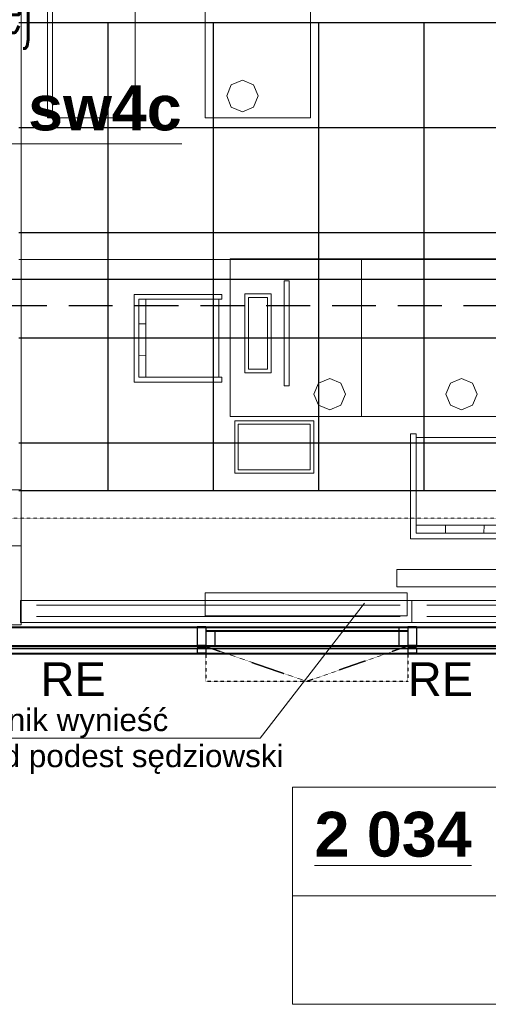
# Model space of a CAD drawing. Header units: millimetres. Extents: x -8838 to 31257, y -6224 to 3754.
# Tile 12 of 185: x -2536 to -2269, y -5540 to -4979. Entities that reach past the tile are written whole.
import ezdxf
from ezdxf.enums import TextEntityAlignment as Align

# ---------------------------------------------------------------- set-up
doc = ezdxf.new("R2010")
doc.units = ezdxf.units.MM
doc.header["$LTSCALE"] = 10
doc.header["$MEASUREMENT"] = 0
for name, pattern in [('DASHED', [0.75, 0.5, -0.25]), ('rzut 2 pietra$0$ArchiTECH.PC 1. Line Type', [0.004, 0.003, -0.001]), ('rzut 2 pietra$0$ArchiTECH.PC 5. Line Type', [0.0053, 0.003, -0.001, 0.0003, -0.001]), ('rzut 2 pietra$0$ArchiTECH.PC Solid Line Type', [0]), ('SUFIT_2 PIETRO$0$ArchiTECH.PC 1. Line Type', [0.004, 0.003, -0.001]), ('SUFIT_2 PIETRO$0$ArchiTECH.PC Solid Line Type', [0])]:
    doc.linetypes.add(name, pattern=pattern)
for name, color, linetype, lineweight in [('_Etap_5_opis', 7, 'CONTINUOUS', 30), ('IS_ARCH', 254, 'CONTINUOUS', 18), ('IS_FREON_GAZ', 22, 'DASHED', 30), ('IS_HC_FREON_CIECZ', 22, 'CONTINUOUS', 30)]:
    doc.layers.add(name, color=color, linetype=linetype, lineweight=lineweight)
for name, color, linetype in [('SUFIT_2 PIETRO$0$INWENTARYZACJA', 254, 'CONTINUOUS'), ('SUFIT_2 PIETRO$0$SUFIT NOWY 39', 254, 'CONTINUOUS'), ('SUFIT_2 PIETRO$0$TYP SUFITÓW_NOWYCH', 254, 'CONTINUOUS')]:
    doc.layers.add(name, color=color, linetype=linetype)
doc.styles.add('romans1', font='simplex.shx', dxfattribs={"width": 0.8})
doc.styles.add('rzut 2 pietra$0$ArchiTECHStyle1', font='arial.ttf', dxfattribs={"height": 0.16})
doc.styles.add('rzut 2 pietra$0$ArchiTECHStyle2', font='arialbd.ttf', dxfattribs={"height": 0.192})

msp = doc.modelspace()

# ---------------------------------------------------------------- linework, layer by layer
at = {"layer": 'IS_ARCH', "linetype": 'rzut 2 pietra$0$ArchiTECH.PC Solid Line Type'}
for p, q in [((-2535.52, -5246.94), (-2535.52, -4815.09)), ((-2520.59, -5034.61), (-2520.59, -4854.61)), ((-2517.59, -5034.61), (-2517.59, -4854.61)), ((-2470.59, -4854.61), (-2470.59, -5034.61)), ((-2430.59, -4854.61), (-2430.59, -5034.61)), ((-2370.59, -5034.61), (-2370.59, -4854.61)), ((-2415.77, -5015.9), (-2418.4, -5022.23)), ((-2409.44, -5013.28), (-2415.77, -5015.9)), ((-2403.11, -5015.9), (-2409.44, -5013.28)), ((-2400.48, -5022.23), (-2403.11, -5015.9)), ((-2418.4, -5022.23), (-2415.77, -5028.57)), ((-2403.11, -5028.57), (-2400.48, -5022.23)), ((-2400.48, -5022.23), (-2400.48, -5022.23)), ((-2415.77, -5028.57), (-2409.44, -5031.19)), ((-2409.44, -5031.19), (-2403.11, -5028.57)), ((-2470.59, -5034.61), (-2520.59, -5034.61)), ((-2430.59, -5034.61), (-2370.59, -5034.61)), ((-2443.93, -5049.52), (-2580.68, -5049.53)), ((-2536.82, -5115.53), (-1848.82, -5115.53)), ((-2416.52, -5115.05), (-2416.52, -5205.05)), ((-2341.52, -5115.05), (-2416.52, -5115.05)), ((-2021.52, -5115.05), (-2341.52, -5115.05)), ((-2341.52, -5115.05), (-2341.52, -5205.05)), ((-2341.52, -5205.05), (-2341.52, -5115.05)), ((-2385.74, -5187.65), (-2385.74, -5127.65)), ((-2385.74, -5127.65), (-2382.74, -5127.65)), ((-2382.74, -5127.65), (-2382.74, -5187.65)), ((-2471.12, -5185.42), (-2471.12, -5135.42)), ((-2471.12, -5135.42), (-2421.12, -5135.42)), ((-2421.12, -5138.15), (-2468.4, -5138.15)), ((-2468.4, -5138.15), (-2468.4, -5182.7)), ((-2464.49, -5182.79), (-2464.49, -5138.15)), ((-2422.94, -5182.7), (-2422.94, -5138.15)), ((-2421.12, -5135.42), (-2421.12, -5138.15)), ((-2408.07, -5180.15), (-2408.07, -5135.15)), ((-2408.07, -5135.15), (-2393.07, -5135.15)), ((-2395.07, -5137.15), (-2406.07, -5137.15)), ((-2406.07, -5137.15), (-2406.07, -5178.15)), ((-2395.07, -5178.15), (-2395.07, -5137.15)), ((-2393.07, -5135.15), (-2393.07, -5180.15)), ((-2464.49, -5152.15), (-2468.4, -5152.15)), ((-2468.4, -5170.33), (-2464.49, -5170.42)), ((-2406.07, -5178.15), (-2395.07, -5178.15)), ((-2468.4, -5182.7), (-2421.12, -5182.7)), ((-2421.12, -5182.7), (-2421.12, -5185.42)), ((-2393.07, -5180.15), (-2408.07, -5180.15)), ((-2359.73, -5183.39), (-2366.07, -5186.01)), ((-2353.4, -5186.01), (-2359.73, -5183.39)), ((-2284.62, -5183.39), (-2290.95, -5186.01)), ((-2278.29, -5186.01), (-2284.62, -5183.39)), ((-2421.12, -5185.42), (-2471.12, -5185.42)), ((-2382.74, -5187.65), (-2385.74, -5187.65)), ((-2366.07, -5186.01), (-2368.69, -5192.34)), ((-2350.78, -5192.34), (-2353.4, -5186.01)), ((-2290.95, -5186.01), (-2293.58, -5192.34)), ((-2275.66, -5192.34), (-2278.29, -5186.01)), ((-2368.69, -5192.34), (-2366.07, -5198.68)), ((-2353.4, -5198.68), (-2350.78, -5192.34)), ((-2350.78, -5192.34), (-2350.78, -5192.34)), ((-2293.58, -5192.34), (-2290.95, -5198.68)), ((-2278.29, -5198.68), (-2275.66, -5192.34)), ((-2275.66, -5192.34), (-2275.66, -5192.34)), ((-2366.07, -5198.68), (-2359.73, -5201.3)), ((-2359.73, -5201.3), (-2353.4, -5198.68)), ((-2290.95, -5198.68), (-2284.62, -5201.3)), ((-2284.62, -5201.3), (-2278.29, -5198.68)), ((-2416.52, -5205.05), (-2341.52, -5205.05)), ((-2341.52, -5205.05), (-2021.52, -5205.05)), ((-2413.84, -5237.47), (-2413.84, -5207.47)), ((-2413.84, -5207.47), (-2368.84, -5207.47)), ((-2370.84, -5209.47), (-2411.84, -5209.47)), ((-2411.84, -5209.47), (-2411.84, -5235.47)), ((-2370.84, -5235.47), (-2370.84, -5209.47)), ((-2368.84, -5207.47), (-2368.84, -5237.47)), ((-2313.72, -5274.95), (-2313.72, -5214.95)), ((-2313.72, -5214.95), (-2310.45, -5214.95)), ((-2310.45, -5214.95), (-2310.45, -5271.68)), ((-2256.99, -5217.13), (-2310.45, -5217.13)), ((-2368.84, -5237.47), (-2413.84, -5237.47)), ((-2411.84, -5235.47), (-2370.84, -5235.47)), ((-2541.82, -5246.94), (-2535.52, -5246.94)), ((-2535.45, -5278.94), (-2535.45, -5246.94)), ((-2256.88, -5266.99), (-2310.45, -5266.99)), ((-2293.65, -5266.99), (-2293.65, -5271.68)), ((-2271.83, -5271.68), (-2271.72, -5266.99)), ((-2310.45, -5271.68), (-2256.99, -5271.68)), ((-2535.45, -5278.94), (-2541.75, -5278.94)), ((-2535.45, -5323.92), (-2535.45, -5278.94)), ((-2253.72, -5274.95), (-2313.72, -5274.95)), ((-2321.52, -5292.34), (-2321.52, -5302.34)), ((-2021.52, -5292.34), (-2321.52, -5292.34)), ((-2021.52, -5292.34), (-2321.52, -5292.34)), ((-2321.52, -5292.34), (-2321.52, -5302.34)), ((-2321.52, -5302.34), (-2021.52, -5302.34)), ((-2321.52, -5302.34), (-2021.52, -5302.34)), ((-2430.64, -5305.71), (-2430.64, -5318.71)), ((-2315.64, -5305.71), (-2430.64, -5305.71)), ((-2430.64, -5305.71), (-2430.64, -5318.71)), ((-2315.64, -5305.71), (-2430.64, -5305.71)), ((-2315.64, -5318.71), (-2315.64, -5305.71)), ((-2315.64, -5318.71), (-2315.64, -5305.71)), ((-2312.82, -5310.08), (-2535.82, -5310.08)), ((-2535.82, -5310.08), (-2535.82, -5322.58)), ((-2319.6, -5312.8), (-2526.8, -5312.8)), ((-2399.24, -5388.68), (-2339.87, -5311.59)), ((-2312.82, -5322.58), (-2312.82, -5310.08)), ((-2067.82, -5310.08), (-2312.82, -5310.08)), ((-2312.82, -5310.08), (-2312.82, -5322.58)), ((-2074.6, -5312.8), (-2304.34, -5312.8)), ((-2319.64, -5319.17), (-2526.8, -5319.17)), ((-2430.64, -5318.71), (-2315.64, -5318.71)), ((-2430.64, -5318.71), (-2315.64, -5318.71)), ((-2074.64, -5319.17), (-2304.38, -5319.17)), ((-2570.12, -5323.91), (-2535.45, -5323.92)), ((-2535.82, -5322.58), (-2312.82, -5322.58)), ((-2312.82, -5322.58), (-2067.82, -5322.58)), ((-2795.25, -5325.09), (-1853.13, -5325.19)), ((-2795.25, -5325.49), (-1853.13, -5325.59)), ((-2435.25, -5325.13), (-2435.25, -5335.66)), ((-2430.25, -5325.13), (-2435.25, -5325.13)), ((-2435.25, -5325.13), (-2435.25, -5335.66)), ((-2435.25, -5325.53), (-2435.25, -5336.06)), ((-2435.25, -5325.53), (-2435.25, -5336.06)), ((-2430.25, -5325.53), (-2435.25, -5325.53)), ((-2430.25, -5325.13), (-2430.25, -5335.66)), ((-2430.25, -5325.13), (-2430.25, -5335.66)), ((-2430.25, -5325.53), (-2430.25, -5336.06)), ((-2430.25, -5325.53), (-2430.25, -5336.06)), ((-2430.23, -5327.13), (-2430.25, -5335.66)), ((-2430.23, -5327.13), (-2430.25, -5335.66)), ((-2430.23, -5327.53), (-2430.25, -5336.06)), ((-2430.23, -5327.53), (-2430.25, -5336.06)), ((-2430.23, -5327.13), (-2425.23, -5327.13)), ((-2430.23, -5327.13), (-2315.23, -5327.14)), ((-2430.23, -5327.53), (-2315.23, -5327.54)), ((-2430.23, -5327.53), (-2425.23, -5327.53)), ((-2425.23, -5327.13), (-2425.25, -5335.66)), ((-2425.23, -5327.13), (-2425.25, -5335.66)), ((-2425.23, -5327.53), (-2425.25, -5336.06)), ((-2425.23, -5327.53), (-2425.25, -5336.06)), ((-2320.24, -5325.54), (-2320.25, -5335.67)), ((-2320.24, -5327.14), (-2320.25, -5335.67)), ((-2320.24, -5327.54), (-2320.25, -5336.07)), ((-2320.24, -5327.54), (-2320.25, -5336.07)), ((-2320.24, -5327.14), (-2315.24, -5327.14)), ((-2320.24, -5327.54), (-2315.24, -5327.54)), ((-2315.25, -5325.14), (-2315.25, -5335.67)), ((-2310.25, -5325.14), (-2315.25, -5325.14)), ((-2315.25, -5325.14), (-2315.25, -5335.67)), ((-2315.25, -5325.54), (-2315.25, -5336.07)), ((-2315.25, -5325.54), (-2315.25, -5336.07)), ((-2310.25, -5325.54), (-2315.25, -5325.54)), ((-2315.24, -5327.14), (-2315.25, -5335.67)), ((-2315.24, -5327.14), (-2315.25, -5335.67)), ((-2315.24, -5327.54), (-2315.25, -5336.07)), ((-2315.24, -5327.54), (-2315.25, -5336.07)), ((-2310.25, -5325.14), (-2310.25, -5335.67)), ((-2310.25, -5325.14), (-2310.25, -5335.67)), ((-2310.25, -5325.54), (-2310.25, -5336.07)), ((-2310.25, -5325.54), (-2310.25, -5336.07)), ((-2795.25, -5335.63), (-1848.12, -5335.72)), ((-2795.25, -5336.03), (-1848.12, -5336.12)), ((-2430.25, -5335.66), (-2435.25, -5335.66)), ((-2430.25, -5335.66), (-2435.25, -5335.66)), ((-2430.25, -5336.06), (-2435.25, -5336.06)), ((-2430.25, -5336.06), (-2435.25, -5336.06)), ((-2430.25, -5335.66), (-2425.25, -5335.66)), ((-2430.25, -5335.66), (-2425.25, -5335.66)), ((-2430.25, -5336.06), (-2425.25, -5336.06)), ((-2430.25, -5336.06), (-2425.25, -5336.06)), ((-2320.25, -5335.67), (-2315.25, -5335.67)), ((-2320.25, -5336.07), (-2315.25, -5336.07)), ((-2320.25, -5336.07), (-2315.25, -5336.07)), ((-2310.25, -5335.67), (-2315.25, -5335.67)), ((-2310.25, -5336.07), (-2315.25, -5336.07)), ((-2310.25, -5336.07), (-2315.25, -5336.07)), ((-2795.24, -5337.1), (-1848.12, -5337.19)), ((-2795.24, -5337.5), (-1848.12, -5337.6)), ((-2795.24, -5340.1), (-1848.12, -5340.19)), ((-2795.24, -5340.5), (-1848.12, -5340.59)), ((-2430.24, -5337.13), (-2435.24, -5337.14)), ((-2430.24, -5337.13), (-2435.24, -5337.14)), ((-2435.24, -5337.14), (-2435.24, -5340.13)), ((-2435.24, -5337.14), (-2435.24, -5340.13)), ((-2435.24, -5337.54), (-2435.24, -5340.53)), ((-2430.24, -5337.54), (-2435.24, -5337.54)), ((-2435.24, -5337.54), (-2435.24, -5340.53)), ((-2430.24, -5337.54), (-2435.24, -5337.54)), ((-2430.24, -5340.13), (-2435.24, -5340.13)), ((-2430.24, -5340.13), (-2435.24, -5340.13)), ((-2430.24, -5340.53), (-2435.24, -5340.53)), ((-2430.24, -5340.53), (-2435.24, -5340.53)), ((-2430.24, -5337.13), (-2430.24, -5340.13)), ((-2430.24, -5337.13), (-2430.24, -5340.13)), ((-2430.24, -5337.54), (-2430.24, -5340.53)), ((-2430.24, -5337.54), (-2430.24, -5340.53)), ((-2310.24, -5337.15), (-2315.24, -5337.15)), ((-2315.24, -5337.15), (-2315.24, -5340.14)), ((-2310.24, -5337.15), (-2315.24, -5337.15)), ((-2315.24, -5337.15), (-2315.24, -5340.14)), ((-2315.24, -5337.55), (-2315.24, -5340.54)), ((-2310.24, -5337.55), (-2315.24, -5337.55)), ((-2315.24, -5337.55), (-2315.24, -5340.54)), ((-2310.24, -5337.55), (-2315.24, -5337.55)), ((-2310.24, -5340.14), (-2315.24, -5340.14)), ((-2310.24, -5340.14), (-2315.24, -5340.14)), ((-2310.24, -5340.54), (-2315.24, -5340.54)), ((-2310.24, -5340.54), (-2315.24, -5340.54)), ((-2310.24, -5337.15), (-2310.24, -5340.14)), ((-2310.24, -5337.15), (-2310.24, -5340.14)), ((-2310.24, -5337.55), (-2310.24, -5340.54)), ((-2310.24, -5337.55), (-2310.24, -5340.54)), ((-2585.82, -5388.68), (-2399.24, -5388.68)), ((-2380.95, -5416.5), (-2022.15, -5416.5)), ((-2380.95, -5416.5), (-2380.95, -5540.42)), ((-2380.95, -5478.46), (-2022.15, -5478.46)), ((-2380.95, -5540.42), (-2022.15, -5540.42))]:
    msp.add_line(p, q, dxfattribs=at)
at = {"layer": 'IS_ARCH', "linetype": 'rzut 2 pietra$0$ArchiTECH.PC 5. Line Type'}
msp.add_line((-3569.09, -5262.89), (7882.41, -5264.04), dxfattribs=at)
at = {"layer": 'IS_ARCH', "linetype": 'rzut 2 pietra$0$ArchiTECH.PC 1. Line Type'}
for p, q in [((-2430.25, -5335.86), (-2430.24, -5355.86)), ((-2430.25, -5335.86), (-2430.24, -5355.86)), ((-2430.25, -5336.26), (-2372.74, -5356.22)), ((-2430.25, -5336.26), (-2430.24, -5356.26)), ((-2430.25, -5336.26), (-2372.74, -5356.22)), ((-2430.25, -5336.26), (-2430.24, -5356.26)), ((-2315.25, -5336.07), (-2372.74, -5356.22)), ((-2315.25, -5336.07), (-2372.74, -5356.22)), ((-2315.25, -5335.67), (-2315.24, -5355.77)), ((-2315.25, -5335.67), (-2315.24, -5355.77)), ((-2315.25, -5336.07), (-2315.24, -5356.17)), ((-2315.25, -5336.07), (-2315.24, -5356.17)), ((-2315.24, -5356.17), (-2430.24, -5356.26)), ((-2315.24, -5356.17), (-2430.24, -5356.26))]:
    msp.add_line(p, q, dxfattribs=at)
at = {"layer": 'IS_FREON_GAZ', "ltscale": 5}
msp.add_lwpolyline([(-3108.39, -5100.38), (-3108.39, -5141.83), (-1855.32, -5141.83), (-1855.32, -4891.58)], dxfattribs=at)
at = {"layer": 'IS_HC_FREON_CIECZ'}
msp.add_lwpolyline([(-3093.39, -5100.38), (-3093.39, -5126.83), (-1866.26, -5126.83), (-1866.26, -4891.58)], dxfattribs=at)
at = {"layer": 'SUFIT_2 PIETRO$0$INWENTARYZACJA', "linetype": 'SUFIT_2 PIETRO$0$ArchiTECH.PC Solid Line Type'}
for p, q in [((-2795.25, -5325.09), (-1853.13, -5325.19)), ((-2795.25, -5325.49), (-1853.13, -5325.59)), ((-2435.25, -5325.13), (-2435.25, -5335.66)), ((-2430.25, -5325.13), (-2435.25, -5325.13)), ((-2435.25, -5325.13), (-2435.25, -5335.66)), ((-2430.25, -5325.53), (-2435.25, -5325.53)), ((-2435.25, -5325.53), (-2435.25, -5336.06)), ((-2435.25, -5325.53), (-2435.25, -5336.06)), ((-2430.25, -5325.13), (-2430.25, -5335.66)), ((-2430.25, -5325.13), (-2430.25, -5335.66)), ((-2430.25, -5325.53), (-2430.25, -5336.06)), ((-2430.25, -5325.53), (-2430.25, -5336.06)), ((-2430.23, -5327.13), (-2430.25, -5335.66)), ((-2430.23, -5327.13), (-2430.25, -5335.66)), ((-2430.23, -5327.53), (-2430.25, -5336.06)), ((-2430.23, -5327.53), (-2430.25, -5336.06)), ((-2430.23, -5327.13), (-2315.23, -5327.14)), ((-2430.23, -5327.13), (-2425.23, -5327.13)), ((-2430.23, -5327.53), (-2425.23, -5327.53)), ((-2430.23, -5327.53), (-2315.23, -5327.54)), ((-2425.23, -5327.13), (-2425.25, -5335.66)), ((-2425.23, -5327.13), (-2425.25, -5335.66)), ((-2425.23, -5327.53), (-2425.25, -5336.06)), ((-2425.23, -5327.53), (-2425.25, -5336.06)), ((-2320.24, -5325.54), (-2320.25, -5335.67)), ((-2320.24, -5327.14), (-2320.25, -5335.67)), ((-2320.24, -5327.54), (-2320.25, -5336.07)), ((-2320.24, -5327.54), (-2320.25, -5336.07)), ((-2320.24, -5327.14), (-2315.24, -5327.14)), ((-2320.24, -5327.54), (-2315.24, -5327.54)), ((-2315.25, -5325.14), (-2315.25, -5335.67)), ((-2310.25, -5325.14), (-2315.25, -5325.14)), ((-2315.25, -5325.14), (-2315.25, -5335.67)), ((-2310.25, -5325.54), (-2315.25, -5325.54)), ((-2315.25, -5325.54), (-2315.25, -5336.07)), ((-2315.25, -5325.54), (-2315.25, -5336.07)), ((-2315.24, -5327.14), (-2315.25, -5335.67)), ((-2315.24, -5327.14), (-2315.25, -5335.67)), ((-2315.24, -5327.54), (-2315.25, -5336.07)), ((-2315.24, -5327.54), (-2315.25, -5336.07)), ((-2310.25, -5325.14), (-2310.25, -5335.67)), ((-2310.25, -5325.14), (-2310.25, -5335.67)), ((-2310.25, -5325.54), (-2310.25, -5336.07)), ((-2310.25, -5325.54), (-2310.25, -5336.07)), ((-2795.25, -5335.63), (-1848.12, -5335.72)), ((-2795.25, -5336.03), (-1848.12, -5336.12)), ((-2430.25, -5335.66), (-2435.25, -5335.66)), ((-2430.25, -5335.66), (-2435.25, -5335.66)), ((-2430.25, -5336.06), (-2435.25, -5336.06)), ((-2430.25, -5336.06), (-2435.25, -5336.06)), ((-2430.25, -5335.66), (-2425.25, -5335.66)), ((-2430.25, -5335.66), (-2425.25, -5335.66)), ((-2430.25, -5336.06), (-2425.25, -5336.06)), ((-2430.25, -5336.06), (-2425.25, -5336.06)), ((-2320.25, -5335.67), (-2315.25, -5335.67)), ((-2320.25, -5336.07), (-2315.25, -5336.07)), ((-2320.25, -5336.07), (-2315.25, -5336.07)), ((-2310.25, -5335.67), (-2315.25, -5335.67)), ((-2310.25, -5336.07), (-2315.25, -5336.07)), ((-2310.25, -5336.07), (-2315.25, -5336.07)), ((-2795.24, -5337.1), (-1848.12, -5337.19)), ((-2795.24, -5337.5), (-1848.12, -5337.6)), ((-2795.24, -5340.1), (-1848.12, -5340.19)), ((-2795.24, -5340.5), (-1848.12, -5340.59)), ((-2430.24, -5337.13), (-2435.24, -5337.14)), ((-2430.24, -5337.13), (-2435.24, -5337.14)), ((-2435.24, -5337.14), (-2435.24, -5340.13)), ((-2435.24, -5337.14), (-2435.24, -5340.13)), ((-2430.24, -5337.54), (-2435.24, -5337.54)), ((-2435.24, -5337.54), (-2435.24, -5340.53)), ((-2430.24, -5337.54), (-2435.24, -5337.54)), ((-2435.24, -5337.54), (-2435.24, -5340.53)), ((-2430.24, -5340.13), (-2435.24, -5340.13)), ((-2430.24, -5340.13), (-2435.24, -5340.13)), ((-2430.24, -5340.53), (-2435.24, -5340.53)), ((-2430.24, -5340.53), (-2435.24, -5340.53)), ((-2430.24, -5337.13), (-2430.24, -5340.13)), ((-2430.24, -5337.13), (-2430.24, -5340.13)), ((-2430.24, -5337.54), (-2430.24, -5340.53)), ((-2430.24, -5337.54), (-2430.24, -5340.53)), ((-2315.24, -5337.15), (-2315.24, -5340.14)), ((-2310.24, -5337.15), (-2315.24, -5337.15)), ((-2315.24, -5337.15), (-2315.24, -5340.14)), ((-2310.24, -5337.15), (-2315.24, -5337.15)), ((-2310.24, -5337.55), (-2315.24, -5337.55)), ((-2315.24, -5337.55), (-2315.24, -5340.54)), ((-2310.24, -5337.55), (-2315.24, -5337.55)), ((-2315.24, -5337.55), (-2315.24, -5340.54)), ((-2310.24, -5340.14), (-2315.24, -5340.14)), ((-2310.24, -5340.14), (-2315.24, -5340.14)), ((-2310.24, -5340.54), (-2315.24, -5340.54)), ((-2310.24, -5340.54), (-2315.24, -5340.54)), ((-2310.24, -5337.15), (-2310.24, -5340.14)), ((-2310.24, -5337.15), (-2310.24, -5340.14)), ((-2310.24, -5337.55), (-2310.24, -5340.54)), ((-2310.24, -5337.55), (-2310.24, -5340.54))]:
    msp.add_line(p, q, dxfattribs=at)
at = {"layer": 'SUFIT_2 PIETRO$0$INWENTARYZACJA', "linetype": 'SUFIT_2 PIETRO$0$ArchiTECH.PC 1. Line Type'}
for p, q in [((-2430.25, -5335.86), (-2430.24, -5355.86)), ((-2430.25, -5335.86), (-2430.24, -5355.86)), ((-2430.25, -5336.26), (-2430.24, -5356.26)), ((-2430.25, -5336.26), (-2372.74, -5356.22)), ((-2430.25, -5336.26), (-2430.24, -5356.26)), ((-2430.25, -5336.26), (-2372.74, -5356.22)), ((-2315.25, -5336.07), (-2372.74, -5356.22)), ((-2315.25, -5336.07), (-2372.74, -5356.22)), ((-2315.25, -5335.67), (-2315.24, -5355.77)), ((-2315.25, -5335.67), (-2315.24, -5355.77)), ((-2315.25, -5336.07), (-2315.24, -5356.17)), ((-2315.25, -5336.07), (-2315.24, -5356.17)), ((-2315.24, -5356.17), (-2430.24, -5356.26)), ((-2315.24, -5356.17), (-2430.24, -5356.26))]:
    msp.add_line(p, q, dxfattribs=at)
at = {"layer": 'SUFIT_2 PIETRO$0$SUFIT NOWY 39', "linetype": 'SUFIT_2 PIETRO$0$ArchiTECH.PC Solid Line Type'}
for p, q in [((-2536.82, -4980.38), (-1848.72, -4980.38)), ((-2486.16, -4980.38), (-2486.16, -5247.58)), ((-2426.16, -4980.38), (-2426.16, -5247.58)), ((-2366.16, -4980.38), (-2366.16, -5247.58)), ((-2306.16, -4980.38), (-2306.16, -5247.58)), ((-1848.72, -5040.38), (-2536.82, -5040.38)), ((-1848.72, -5100.38), (-2536.82, -5100.38)), ((-1848.72, -5160.38), (-2536.82, -5160.38)), ((-1848.72, -5220.38), (-2536.82, -5220.38)), ((-1848.72, -5247.58), (-2536.82, -5247.58))]:
    msp.add_line(p, q, dxfattribs=at)
at = {"layer": 'SUFIT_2 PIETRO$0$TYP SUFITÓW_NOWYCH', "linetype": 'SUFIT_2 PIETRO$0$ArchiTECH.PC Solid Line Type'}
for p, q in [((-2536.82, -4980.38), (-1848.72, -4980.38)), ((-1848.72, -5247.58), (-2536.82, -5247.58))]:
    msp.add_line(p, q, dxfattribs=at)

# ---------------------------------------------------------------- texts
at = {"layer": '_Etap_5_opis', "style": 'romans1', "width": 0.5}
msp.add_text('proj.JW w istniejącej', height=27, rotation=359.9189, dxfattribs=at).set_placement((-2715.54, -4985.9))
at = {"layer": 'IS_ARCH'}
for s, height, style, p in [('sw4c', 25.6, 'rzut 2 pietra$0$ArchiTECHStyle2', (-2531.53, -5049.52)), ('RE', 19.2, 'rzut 2 pietra$0$ArchiTECHStyle1', (-2524.54, -5370.27)), ('RE', 19.2, 'rzut 2 pietra$0$ArchiTECHStyle1', (-2315.24, -5370.27)), ('Grzejnik wynieść ', 12.8, 'rzut 2 pietra$0$ArchiTECHStyle1', (-2585.82, -5388.38)), ('ponad podest sędziowski', 12.8, 'rzut 2 pietra$0$ArchiTECHStyle1', (-2585.82, -5408.97)), ('%%u2 034%%u', 25.6, 'rzut 2 pietra$0$ArchiTECHStyle2', (-2368.35, -5463.84))]:
    msp.add_text(s, height=height, dxfattribs=dict(at, style=style)).set_placement(p, align=Align.BOTTOM_LEFT)

doc.saveas('drawing.dxf')
